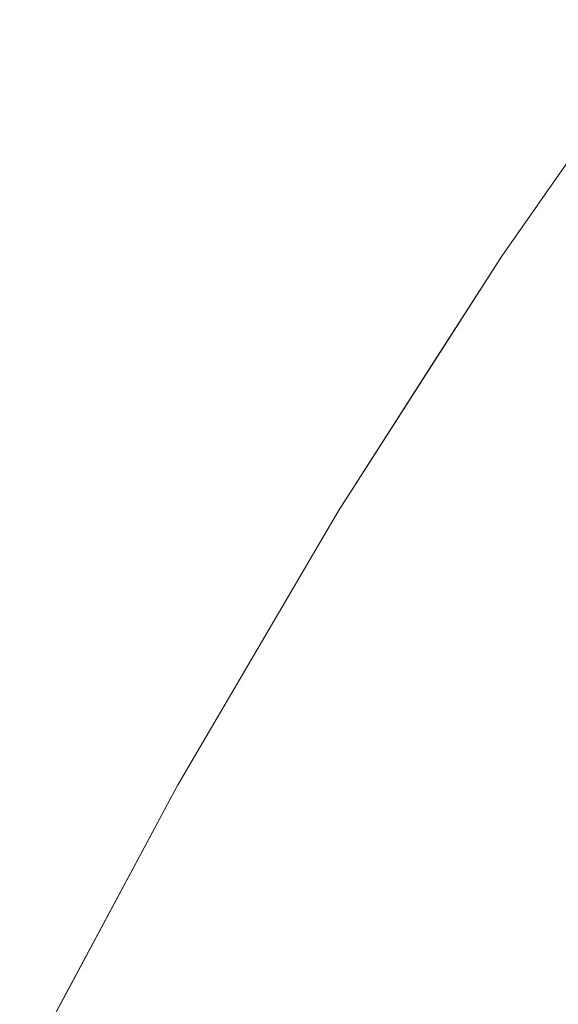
# Model space of a CAD drawing. Header units: centimetres. Extents: x -17.1 to 18.2, y 4.2 to 6.
# Tile 64 of 256: x -17.07276 to -17.06622, y 5.96219 to 5.97414. Entities that reach past the tile are written whole.
import ezdxf

# ---------------------------------------------------------------- set-up
doc = ezdxf.new("R2010")
doc.units = ezdxf.units.CM
doc.header["$LTSCALE"] = 2.54
doc.layers.add('Lucido design-1', color=7, linetype='Continuous')

# ---------------------------------------------------------------- blocks, each defined once
blk = doc.blocks.new('Gruppo-3-1')
at = {"color": 7, "linetype": 'Continuous', "lineweight": 9}
for points, invisible_edges in [([(-17.064906, 5.974141, -2276.92217), (-17.066907, 5.971271, -2276.92217), (-17.066907, 5.971271, -2276.32217), (-17.065193, 5.97373, -2276.32217)], 10), ([(-17.066474, 5.971845, -2276.925294), (-17.066907, 5.971271, -2276.92217), (-17.064906, 5.974141, -2276.92217), (-17.065178, 5.973699, -2276.925294)], 13), ([(-17.065193, 5.97373, -2276.32217), (-17.066907, 5.971271, -2276.32217), (-17.066474, 5.971845, -2276.319046), (-17.065178, 5.973699, -2276.319046)], 14), ([(-17.065178, 5.973699, -2276.319046), (-17.066474, 5.971845, -2276.319046), (-17.066407, 5.97174, -2276.315926), (-17.065112, 5.973591, -2276.315926)], 15), ([(-17.065178, 5.973699, -2276.925294), (-17.065112, 5.973591, -2276.928414), (-17.066407, 5.97174, -2276.928414), (-17.066474, 5.971845, -2276.925294)], 15), ([(-17.065112, 5.973591, -2276.315926), (-17.066407, 5.97174, -2276.315926), (-17.066294, 5.971566, -2276.312816), (-17.065003, 5.973412, -2276.312816)], 15), ([(-17.066294, 5.971566, -2276.931524), (-17.066407, 5.97174, -2276.928414), (-17.065112, 5.973591, -2276.928414), (-17.065003, 5.973412, -2276.931524)], 15), ([(-17.065003, 5.973412, -2276.312816), (-17.066294, 5.971566, -2276.312816), (-17.066137, 5.971322, -2276.309719), (-17.064851, 5.973162, -2276.309719)], 15), ([(-17.065003, 5.973412, -2276.931524), (-17.064851, 5.973162, -2276.934621), (-17.066137, 5.971322, -2276.934621), (-17.066294, 5.971566, -2276.931524)], 15), ([(-17.067723, 5.96996, -2276.319046), (-17.066474, 5.971845, -2276.319046), (-17.066907, 5.971271, -2276.32217)], 11), ([(-17.067654, 5.969858, -2276.315926), (-17.066407, 5.97174, -2276.315926), (-17.066474, 5.971845, -2276.319046), (-17.067723, 5.96996, -2276.319046)], 15), ([(-17.067723, 5.96996, -2276.925294), (-17.066907, 5.971271, -2276.92217), (-17.066474, 5.971845, -2276.925294)], 11), ([(-17.066474, 5.971845, -2276.925294), (-17.066407, 5.97174, -2276.928414), (-17.067654, 5.969858, -2276.928414), (-17.067723, 5.96996, -2276.925294)], 15), ([(-17.067538, 5.969688, -2276.312816), (-17.066294, 5.971566, -2276.312816), (-17.066407, 5.97174, -2276.315926), (-17.067654, 5.969858, -2276.315926)], 15), ([(-17.067538, 5.969688, -2276.931524), (-17.067654, 5.969858, -2276.928414), (-17.066407, 5.97174, -2276.928414), (-17.066294, 5.971566, -2276.931524)], 15), ([(-17.067377, 5.969451, -2276.309719), (-17.066137, 5.971322, -2276.309719), (-17.066294, 5.971566, -2276.312816), (-17.067538, 5.969688, -2276.312816)], 15), ([(-17.066294, 5.971566, -2276.931524), (-17.066137, 5.971322, -2276.934621), (-17.067377, 5.969451, -2276.934621), (-17.067538, 5.969688, -2276.931524)], 15), ([(-17.067171, 5.969148, -2276.30664), (-17.065936, 5.971011, -2276.30664), (-17.066137, 5.971322, -2276.309719), (-17.067377, 5.969451, -2276.309719)], 15), ([(-17.067171, 5.969148, -2276.9377), (-17.067377, 5.969451, -2276.934621), (-17.066137, 5.971322, -2276.934621), (-17.065936, 5.971011, -2276.9377)], 15), ([(-17.066907, 5.971271, -2276.92217), (-17.06889, 5.968176, -2276.92217), (-17.06889, 5.968176, -2276.32217), (-17.067731, 5.969985, -2276.32217)], 10), ([(-17.06889, 5.968176, -2276.92217), (-17.066907, 5.971271, -2276.92217), (-17.067723, 5.96996, -2276.925294)], 10), ([(-17.066907, 5.971271, -2276.32217), (-17.067731, 5.969985, -2276.32217), (-17.067723, 5.96996, -2276.319046)], 10), ([(-17.067731, 5.969985, -2276.32217), (-17.066907, 5.971271, -2276.32217), (-17.066907, 5.971271, -2276.92217)], 10), ([(-17.06692, 5.968778, -2276.303583), (-17.065692, 5.970631, -2276.303583), (-17.065936, 5.971011, -2276.30664), (-17.067171, 5.969148, -2276.30664)], 15), ([(-17.065936, 5.971011, -2276.9377), (-17.065692, 5.970631, -2276.940757), (-17.06692, 5.968778, -2276.940757), (-17.067171, 5.969148, -2276.9377)], 15), ([(-17.066625, 5.968345, -2276.300554), (-17.065405, 5.970186, -2276.300554), (-17.065692, 5.970631, -2276.303583), (-17.06692, 5.968778, -2276.303583)], 15), ([(-17.066625, 5.968345, -2276.943786), (-17.06692, 5.968778, -2276.940757), (-17.065692, 5.970631, -2276.940757), (-17.065405, 5.970186, -2276.943786)], 15), ([(-17.066287, 5.967847, -2276.297555), (-17.065075, 5.969675, -2276.297555), (-17.065405, 5.970186, -2276.300554), (-17.066625, 5.968345, -2276.300554)], 15), ([(-17.065405, 5.970186, -2276.943786), (-17.065075, 5.969675, -2276.946785), (-17.066287, 5.967847, -2276.946785), (-17.066625, 5.968345, -2276.943786)], 15), ([(-17.067731, 5.969985, -2276.32217), (-17.06889, 5.968176, -2276.32217), (-17.068925, 5.968048, -2276.319046), (-17.067723, 5.96996, -2276.319046)], 14), ([(-17.067723, 5.96996, -2276.319046), (-17.068925, 5.968048, -2276.319046), (-17.068854, 5.967948, -2276.315926), (-17.067654, 5.969858, -2276.315926)], 15), ([(-17.067723, 5.96996, -2276.925294), (-17.068925, 5.968048, -2276.925294), (-17.06889, 5.968176, -2276.92217)], 11), ([(-17.067723, 5.96996, -2276.925294), (-17.067654, 5.969858, -2276.928414), (-17.068854, 5.967948, -2276.928414), (-17.068925, 5.968048, -2276.925294)], 15), ([(-17.067654, 5.969858, -2276.315926), (-17.068854, 5.967948, -2276.315926), (-17.068735, 5.967783, -2276.312816), (-17.067538, 5.969688, -2276.312816)], 15), ([(-17.068735, 5.967783, -2276.931524), (-17.068854, 5.967948, -2276.928414), (-17.067654, 5.969858, -2276.928414), (-17.067538, 5.969688, -2276.931524)], 15), ([(-17.067538, 5.969688, -2276.312816), (-17.068735, 5.967783, -2276.312816), (-17.06857, 5.967553, -2276.309719), (-17.067377, 5.969451, -2276.309719)], 15), ([(-17.067538, 5.969688, -2276.931524), (-17.067377, 5.969451, -2276.934621), (-17.06857, 5.967553, -2276.934621), (-17.068735, 5.967783, -2276.931524)], 15), ([(-17.065906, 5.967288, -2276.29459), (-17.064705, 5.969101, -2276.29459), (-17.065075, 5.969675, -2276.297555), (-17.066287, 5.967847, -2276.297555)], 15), ([(-17.065906, 5.967288, -2276.94975), (-17.066287, 5.967847, -2276.946785), (-17.065075, 5.969675, -2276.946785), (-17.064705, 5.969101, -2276.94975)], 15), ([(-17.067377, 5.969451, -2276.309719), (-17.06857, 5.967553, -2276.309719), (-17.068359, 5.967257, -2276.30664), (-17.067171, 5.969148, -2276.30664)], 15), ([(-17.068359, 5.967257, -2276.9377), (-17.06857, 5.967553, -2276.934621), (-17.067377, 5.969451, -2276.934621), (-17.067171, 5.969148, -2276.9377)], 15), ([(-17.067171, 5.969148, -2276.30664), (-17.068359, 5.967257, -2276.30664), (-17.068101, 5.966898, -2276.303583), (-17.06692, 5.968778, -2276.303583)], 15), ([(-17.067171, 5.969148, -2276.9377), (-17.06692, 5.968778, -2276.940757), (-17.068101, 5.966898, -2276.940757), (-17.068359, 5.967257, -2276.9377)], 15), ([(-17.06692, 5.968778, -2276.303583), (-17.068101, 5.966898, -2276.303583), (-17.067799, 5.966476, -2276.300554), (-17.066625, 5.968345, -2276.300554)], 15), ([(-17.067799, 5.966476, -2276.943786), (-17.068101, 5.966898, -2276.940757), (-17.06692, 5.968778, -2276.940757), (-17.066625, 5.968345, -2276.943786)], 15), ([(-17.066625, 5.968345, -2276.300554), (-17.067799, 5.966476, -2276.300554), (-17.067452, 5.965993, -2276.297555), (-17.066287, 5.967847, -2276.297555)], 15), ([(-17.066625, 5.968345, -2276.943786), (-17.066287, 5.967847, -2276.946785), (-17.067452, 5.965993, -2276.946785), (-17.067799, 5.966476, -2276.943786)], 15), ([(-17.06889, 5.968176, -2276.92217), (-17.070845, 5.964845, -2276.92217), (-17.070845, 5.964845, -2276.32217), (-17.070089, 5.966134, -2276.32217)], 10), ([(-17.07008, 5.966111, -2276.925294), (-17.070845, 5.964845, -2276.92217), (-17.06889, 5.968176, -2276.92217), (-17.068925, 5.968048, -2276.925294)], 13), ([(-17.07008, 5.966111, -2276.319046), (-17.068925, 5.968048, -2276.319046), (-17.06889, 5.968176, -2276.32217), (-17.070089, 5.966134, -2276.32217)], 11), ([(-17.070089, 5.966134, -2276.32217), (-17.06889, 5.968176, -2276.32217), (-17.06889, 5.968176, -2276.92217)], 10), ([(-17.070007, 5.966014, -2276.315926), (-17.068854, 5.967948, -2276.315926), (-17.068925, 5.968048, -2276.319046), (-17.07008, 5.966111, -2276.319046)], 15), ([(-17.068925, 5.968048, -2276.925294), (-17.068854, 5.967948, -2276.928414), (-17.070007, 5.966014, -2276.928414), (-17.07008, 5.966111, -2276.925294)], 15), ([(-17.069886, 5.965854, -2276.312816), (-17.068735, 5.967783, -2276.312816), (-17.068854, 5.967948, -2276.315926), (-17.070007, 5.966014, -2276.315926)], 15), ([(-17.069886, 5.965854, -2276.931524), (-17.070007, 5.966014, -2276.928414), (-17.068854, 5.967948, -2276.928414), (-17.068735, 5.967783, -2276.931524)], 15), ([(-17.066287, 5.967847, -2276.297555), (-17.067452, 5.965993, -2276.297555), (-17.067062, 5.965449, -2276.29459), (-17.065906, 5.967288, -2276.29459)], 15), ([(-17.067062, 5.965449, -2276.94975), (-17.067452, 5.965993, -2276.946785), (-17.066287, 5.967847, -2276.946785), (-17.065906, 5.967288, -2276.94975)], 15), ([(-17.069717, 5.96563, -2276.309719), (-17.06857, 5.967553, -2276.309719), (-17.068735, 5.967783, -2276.312816), (-17.069886, 5.965854, -2276.312816)], 15), ([(-17.068735, 5.967783, -2276.931524), (-17.06857, 5.967553, -2276.934621), (-17.069717, 5.96563, -2276.934621), (-17.069886, 5.965854, -2276.931524)], 15), ([(-17.0695, 5.965343, -2276.30664), (-17.068359, 5.967257, -2276.30664), (-17.06857, 5.967553, -2276.309719), (-17.069717, 5.96563, -2276.309719)], 15), ([(-17.0695, 5.965343, -2276.9377), (-17.069717, 5.96563, -2276.934621), (-17.06857, 5.967553, -2276.934621), (-17.068359, 5.967257, -2276.9377)], 15), ([(-17.069237, 5.964994, -2276.303583), (-17.068101, 5.966898, -2276.303583), (-17.068359, 5.967257, -2276.30664), (-17.0695, 5.965343, -2276.30664)], 15), ([(-17.068359, 5.967257, -2276.9377), (-17.068101, 5.966898, -2276.940757), (-17.069237, 5.964994, -2276.940757), (-17.0695, 5.965343, -2276.9377)], 15), ([(-17.065906, 5.967288, -2276.29459), (-17.067062, 5.965449, -2276.29459), (-17.06663, 5.964846, -2276.291665), (-17.065485, 5.966668, -2276.291665)], 15), ([(-17.065906, 5.967288, -2276.94975), (-17.065485, 5.966668, -2276.952675), (-17.06663, 5.964846, -2276.952675), (-17.067062, 5.965449, -2276.94975)], 15), ([(-17.068927, 5.964584, -2276.300554), (-17.067799, 5.966476, -2276.300554), (-17.068101, 5.966898, -2276.303583), (-17.069237, 5.964994, -2276.303583)], 15), ([(-17.068927, 5.964584, -2276.943786), (-17.069237, 5.964994, -2276.940757), (-17.068101, 5.966898, -2276.940757), (-17.067799, 5.966476, -2276.943786)], 15), ([(-17.065485, 5.966668, -2276.291665), (-17.06663, 5.964846, -2276.291665), (-17.066157, 5.964186, -2276.288781), (-17.065024, 5.96599, -2276.288781)], 15), ([(-17.066157, 5.964186, -2276.955559), (-17.06663, 5.964846, -2276.952675), (-17.065485, 5.966668, -2276.952675), (-17.065024, 5.96599, -2276.955559)], 15), ([(-17.068572, 5.964114, -2276.297555), (-17.067452, 5.965993, -2276.297555), (-17.067799, 5.966476, -2276.300554), (-17.068927, 5.964584, -2276.300554)], 15), ([(-17.067799, 5.966476, -2276.943786), (-17.067452, 5.965993, -2276.946785), (-17.068572, 5.964114, -2276.946785), (-17.068927, 5.964584, -2276.943786)], 15), ([(-17.07008, 5.966111, -2276.319046), (-17.071188, 5.964152, -2276.319046), (-17.071114, 5.964058, -2276.315926), (-17.070007, 5.966014, -2276.315926)], 15), ([(-17.070845, 5.964845, -2276.32217), (-17.071188, 5.964152, -2276.319046), (-17.07008, 5.966111, -2276.319046)], 11), ([(-17.071188, 5.964152, -2276.925294), (-17.070845, 5.964845, -2276.92217), (-17.07008, 5.966111, -2276.925294)], 11), ([(-17.07008, 5.966111, -2276.925294), (-17.070007, 5.966014, -2276.928414), (-17.071114, 5.964058, -2276.928414), (-17.071188, 5.964152, -2276.925294)], 15), ([(-17.07008, 5.966111, -2276.319046), (-17.070089, 5.966134, -2276.32217), (-17.070845, 5.964845, -2276.32217)], 9), ([(-17.070007, 5.966014, -2276.315926), (-17.071114, 5.964058, -2276.315926), (-17.07099, 5.963903, -2276.312816), (-17.069886, 5.965854, -2276.312816)], 15), ([(-17.07099, 5.963903, -2276.931524), (-17.071114, 5.964058, -2276.928414), (-17.070007, 5.966014, -2276.928414), (-17.069886, 5.965854, -2276.931524)], 15), ([(-17.068173, 5.963586, -2276.29459), (-17.067062, 5.965449, -2276.29459), (-17.067452, 5.965993, -2276.297555), (-17.068572, 5.964114, -2276.297555)], 15), ([(-17.068173, 5.963586, -2276.94975), (-17.068572, 5.964114, -2276.946785), (-17.067452, 5.965993, -2276.946785), (-17.067062, 5.965449, -2276.94975)], 15), ([(-17.069886, 5.965854, -2276.312816), (-17.07099, 5.963903, -2276.312816), (-17.070817, 5.963685, -2276.309719), (-17.069717, 5.96563, -2276.309719)], 15), ([(-17.069886, 5.965854, -2276.931524), (-17.069717, 5.96563, -2276.934621), (-17.070817, 5.963685, -2276.934621), (-17.07099, 5.963903, -2276.931524)], 15), ([(-17.069717, 5.96563, -2276.309719), (-17.070817, 5.963685, -2276.309719), (-17.070595, 5.963407, -2276.30664), (-17.0695, 5.965343, -2276.30664)], 15), ([(-17.070595, 5.963407, -2276.9377), (-17.070817, 5.963685, -2276.934621), (-17.069717, 5.96563, -2276.934621), (-17.0695, 5.965343, -2276.9377)], 15), ([(-17.067731, 5.963, -2276.291665), (-17.06663, 5.964846, -2276.291665), (-17.067062, 5.965449, -2276.29459), (-17.068173, 5.963586, -2276.29459)], 15), ([(-17.067062, 5.965449, -2276.94975), (-17.06663, 5.964846, -2276.952675), (-17.067731, 5.963, -2276.952675), (-17.068173, 5.963586, -2276.94975)], 15), ([(-17.0695, 5.965343, -2276.30664), (-17.070595, 5.963407, -2276.30664), (-17.070326, 5.963068, -2276.303583), (-17.069237, 5.964994, -2276.303583)], 15), ([(-17.0695, 5.965343, -2276.9377), (-17.069237, 5.964994, -2276.940757), (-17.070326, 5.963068, -2276.940757), (-17.070595, 5.963407, -2276.9377)], 15), ([(-17.069237, 5.964994, -2276.303583), (-17.070326, 5.963068, -2276.303583), (-17.070009, 5.962671, -2276.300554), (-17.068927, 5.964584, -2276.300554)], 15), ([(-17.070009, 5.962671, -2276.943786), (-17.070326, 5.963068, -2276.940757), (-17.069237, 5.964994, -2276.940757), (-17.068927, 5.964584, -2276.943786)], 15), ([(-17.070845, 5.964845, -2276.92217), (-17.072759, 5.961269, -2276.92217), (-17.072759, 5.961269, -2276.32217), (-17.072262, 5.962198, -2276.32217)], 10), ([(-17.072759, 5.961269, -2276.92217), (-17.070845, 5.964845, -2276.92217), (-17.071188, 5.964152, -2276.925294), (-17.07225, 5.962175, -2276.925294)], 14), ([(-17.07225, 5.962175, -2276.319046), (-17.071188, 5.964152, -2276.319046), (-17.070845, 5.964845, -2276.32217), (-17.072262, 5.962198, -2276.32217)], 11), ([(-17.072262, 5.962198, -2276.32217), (-17.070845, 5.964845, -2276.32217), (-17.070845, 5.964845, -2276.92217)], 10), ([(-17.067247, 5.962359, -2276.288781), (-17.066157, 5.964186, -2276.288781), (-17.06663, 5.964846, -2276.291665), (-17.067731, 5.963, -2276.291665)], 15), ([(-17.067247, 5.962359, -2276.955559), (-17.067731, 5.963, -2276.952675), (-17.06663, 5.964846, -2276.952675), (-17.066157, 5.964186, -2276.955559)], 15), ([(-17.068927, 5.964584, -2276.300554), (-17.070009, 5.962671, -2276.300554), (-17.069647, 5.962215, -2276.297555), (-17.068572, 5.964114, -2276.297555)], 15), ([(-17.068927, 5.964584, -2276.943786), (-17.068572, 5.964114, -2276.946785), (-17.069647, 5.962215, -2276.946785), (-17.070009, 5.962671, -2276.943786)], 15), ([(-17.072174, 5.962084, -2276.315926), (-17.071114, 5.964058, -2276.315926), (-17.071188, 5.964152, -2276.319046), (-17.07225, 5.962175, -2276.319046)], 15), ([(-17.07225, 5.962175, -2276.925294), (-17.071188, 5.964152, -2276.925294), (-17.071114, 5.964058, -2276.928414), (-17.072174, 5.962084, -2276.928414)], 15), ([(-17.068572, 5.964114, -2276.297555), (-17.069647, 5.962215, -2276.297555), (-17.069239, 5.961702, -2276.29459), (-17.068173, 5.963586, -2276.29459)], 15), ([(-17.069239, 5.961702, -2276.94975), (-17.069647, 5.962215, -2276.946785), (-17.068572, 5.964114, -2276.946785), (-17.068173, 5.963586, -2276.94975)], 15), ([(-17.066722, 5.961664, -2276.285944), (-17.065645, 5.963471, -2276.285944), (-17.066157, 5.964186, -2276.288781), (-17.067247, 5.962359, -2276.288781)], 15), ([(-17.066157, 5.964186, -2276.955559), (-17.065645, 5.963471, -2276.958396), (-17.066722, 5.961664, -2276.958396), (-17.067247, 5.962359, -2276.955559)], 15), ([(-17.072047, 5.961933, -2276.312816), (-17.07099, 5.963903, -2276.312816), (-17.071114, 5.964058, -2276.315926), (-17.072174, 5.962084, -2276.315926)], 15), ([(-17.072174, 5.962084, -2276.928414), (-17.071114, 5.964058, -2276.928414), (-17.07099, 5.963903, -2276.931524), (-17.072047, 5.961933, -2276.931524)], 15), ([(-17.071871, 5.961723, -2276.309719), (-17.070817, 5.963685, -2276.309719), (-17.07099, 5.963903, -2276.312816), (-17.072047, 5.961933, -2276.312816)], 15), ([(-17.072047, 5.961933, -2276.931524), (-17.07099, 5.963903, -2276.931524), (-17.070817, 5.963685, -2276.934621), (-17.071871, 5.961723, -2276.934621)], 15), ([(-17.071645, 5.961453, -2276.30664), (-17.070595, 5.963407, -2276.30664), (-17.070817, 5.963685, -2276.309719), (-17.071871, 5.961723, -2276.309719)], 15), ([(-17.071871, 5.961723, -2276.934621), (-17.070817, 5.963685, -2276.934621), (-17.070595, 5.963407, -2276.9377), (-17.071645, 5.961453, -2276.9377)], 15), ([(-17.068173, 5.963586, -2276.29459), (-17.069239, 5.961702, -2276.29459), (-17.068787, 5.961134, -2276.291665), (-17.067731, 5.963, -2276.291665)], 15), ([(-17.068173, 5.963586, -2276.94975), (-17.067731, 5.963, -2276.952675), (-17.068787, 5.961134, -2276.952675), (-17.069239, 5.961702, -2276.94975)], 15), ([(-17.07137, 5.961125, -2276.303583), (-17.070326, 5.963068, -2276.303583), (-17.070595, 5.963407, -2276.30664), (-17.071645, 5.961453, -2276.30664)], 15), ([(-17.071645, 5.961453, -2276.9377), (-17.070595, 5.963407, -2276.9377), (-17.070326, 5.963068, -2276.940757), (-17.07137, 5.961125, -2276.940757)], 15), ([(-17.066158, 5.960918, -2276.283155), (-17.065094, 5.962702, -2276.283155), (-17.065645, 5.963471, -2276.285944), (-17.066722, 5.961664, -2276.285944)], 15), ([(-17.066158, 5.960918, -2276.961185), (-17.066722, 5.961664, -2276.958396), (-17.065645, 5.963471, -2276.958396), (-17.065094, 5.962702, -2276.961185)], 15), ([(-17.071047, 5.96074, -2276.300554), (-17.070009, 5.962671, -2276.300554), (-17.070326, 5.963068, -2276.303583), (-17.07137, 5.961125, -2276.303583)], 15), ([(-17.07137, 5.961125, -2276.940757), (-17.070326, 5.963068, -2276.940757), (-17.070009, 5.962671, -2276.943786), (-17.071047, 5.96074, -2276.943786)], 15), ([(-17.067731, 5.963, -2276.291665), (-17.068787, 5.961134, -2276.291665), (-17.068292, 5.960512, -2276.288781), (-17.067247, 5.962359, -2276.288781)], 15), ([(-17.068292, 5.960512, -2276.955559), (-17.068787, 5.961134, -2276.952675), (-17.067731, 5.963, -2276.952675), (-17.067247, 5.962359, -2276.955559)], 15), ([(-17.070676, 5.960298, -2276.297555), (-17.069647, 5.962215, -2276.297555), (-17.070009, 5.962671, -2276.300554), (-17.071047, 5.96074, -2276.300554)], 15), ([(-17.071047, 5.96074, -2276.943786), (-17.070009, 5.962671, -2276.943786), (-17.069647, 5.962215, -2276.946785), (-17.070676, 5.960298, -2276.946785)], 15), ([(-17.067247, 5.962359, -2276.288781), (-17.068292, 5.960512, -2276.288781), (-17.067755, 5.959838, -2276.285944), (-17.066722, 5.961664, -2276.285944)], 15), ([(-17.067247, 5.962359, -2276.955559), (-17.066722, 5.961664, -2276.958396), (-17.067755, 5.959838, -2276.958396), (-17.068292, 5.960512, -2276.955559)], 15), ([(-17.07225, 5.962175, -2276.319046), (-17.072262, 5.962198, -2276.32217), (-17.072759, 5.961269, -2276.32217)], 9), ([(-17.07026, 5.959801, -2276.29459), (-17.069239, 5.961702, -2276.29459), (-17.069647, 5.962215, -2276.297555), (-17.070676, 5.960298, -2276.297555)], 15), ([(-17.070676, 5.960298, -2276.946785), (-17.069647, 5.962215, -2276.946785), (-17.069239, 5.961702, -2276.94975), (-17.07026, 5.959801, -2276.94975)], 15)]:
    blk.add_3dface(points, dxfattribs=dict(at, invisible_edges=invisible_edges))
blk = doc.blocks.new('Gruppo-4-1')
at = {"color": 7}
blk.add_blockref('Gruppo-3-1', (0, 0), dxfattribs=at)

msp = doc.modelspace()

# ---------------------------------------------------------------- block references
at = {"layer": 'Lucido design-1', "color": 7}
msp.add_blockref('Gruppo-4-1', (0, 0), dxfattribs=at)

doc.saveas('drawing.dxf')
